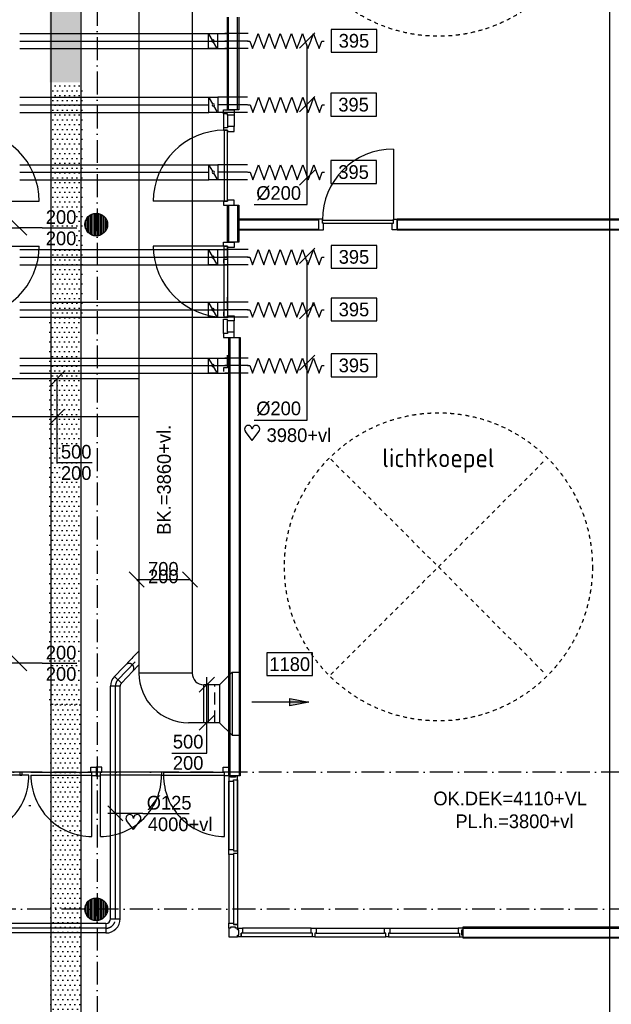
# Model space of a CAD drawing. Extents: x -41378 to 114803, y -24080 to 82188.
# Tile 17 of 137: x -10416 to -2635, y 50577 to 63520. Entities that reach past the tile are written whole.
import ezdxf
from ezdxf.enums import TextEntityAlignment as Align

# ---------------------------------------------------------------- set-up
doc = ezdxf.new("R2010")
doc.units = 0
doc.header["$LTSCALE"] = 50
for name, pattern in [('2322107', [2000, 1000, 1000]), ('CENTER2', [11.25, 7.5, -1.25, 1.25, -1.25]), ('CENTER4', [5, 3.125, -0.625, 0.625, -0.625]), ('DASHDOT', [9, 6, -1.5, 0, -1.5]), ('HIDDEN', [2, 1, -1]), ('HIDDEN2', [4.7625, 3.175, -1.5875]), ('LURETOUR', [6, 4, -2])]:
    doc.linetypes.add(name, pattern=pattern)
doc.layers.get('0').update_dxf_attribs({"linetype": 'CONTINUOUS'})
for name, color, linetype in [('AL$1----_TEKST', 7, 'CONTINUOUS'), ('AL$7----_STRAMIEN', 1, 'DASHDOT'), ('AL22----_BINNENWAND', 7, 'CONTINUOUS'), ('AL24----_TRAPPEN', 7, 'CONTINUOUS'), ('AL28----_KONSTRUKTIE', 3, 'CONTINUOUS'), ('AL32----_BINNENKOZ', 7, 'CONTINUOUS'), ('AL32----_DRAAIR', 7, 'CONTINUOUS'), ('AL32----_DRAAIRICHTING', 1, 'CONTINUOUS'), ('AL37----_DAKOPENING', 7, 'HIDDEN'), ('ALXAA---_GEWBETON', 12, 'CONTINUOUS'), ('BOUW', 8, 'CONTINUOUS'), ('KABELGGOOT1', 8, 'CONTINUOUS'), ('WL561---_AANVOER', 4, 'CONTINUOUS'), ('WL570---', 3, 'CONTINUOUS'), ('WL570---_HARTLIJN', 7, 'CONTINUOUS'), ('WL570---_RETOUR', 3, 'CONTINUOUS'), ('WL570---_TOEVOER', 3, 'CONTINUOUS'), ('WM570---', 1, 'CONTINUOUS')]:
    doc.layers.add(name, color=color, linetype=linetype)
doc.layers.get('0').freeze()
doc.styles.add('BURO-018', font='BUROFONT.shx', dxfattribs={"height": 90})
doc.styles.get("Standard").update_dxf_attribs({"font": 'ISOCP'})

# ---------------------------------------------------------------- blocks, each defined once
blk = doc.blocks.new('LU-2D-K-2BC')
at = {"color": 0, "linetype": 'CONTINUOUS'}
for p, q in [((-0.5, 350), (0.5, 350)), ((-0.5, -350), (0.5, -350))]:
    blk.add_line(p, q, dxfattribs=at)
blk = doc.blocks.new('LU-ORND')
at = {"color": 0, "linetype": 'CONTINUOUS'}
for p, q in [((-3, 1.5), (-3, -1.5)), ((3, 1.5), (-3, 1.5)), ((3, -1.5), (3, 1.5)), ((-3, -1.5), (3, -1.5))]:
    blk.add_line(p, q, dxfattribs=at)
blk = doc.blocks.new('LU-2D-K-1F4')
at = {"color": 0, "linetype": 'CONTINUOUS'}
for p, q in [((-0.5, 250), (0.5, 250)), ((-0.5, -250), (0.5, -250))]:
    blk.add_line(p, q, dxfattribs=at)
blk = doc.blocks.new('LU-2D-BV-1-2BC1F45A')
at = {"color": 0, "linetype": 'CONTINUOUS'}
for p, q in [((-250, 500), (250, 500)), ((250, 500), (250, 300)), ((-400, 350), (-400, -350)), ((-400, 350), (-400, 350)), ((-400, -350), (-400, -350))]:
    blk.add_line(p, q, dxfattribs=at)
for centre, radius in [((-400, 500), 150), ((-400, 300), 650)]:
    blk.add_arc(centre, radius, 270, 0, dxfattribs=at)
blk = doc.blocks.new('*U106', base_point=(-8332, 56162))
at = {"layer": 'WM570---', "linetype": 'CONTINUOUS'}
for p, q in [((-8782, 56261), (-8583, 56062)), ((-8082, 56261), (-7883, 56062)), ((-8682, 56162), (-7982, 56162))]:
    blk.add_line(p, q, dxfattribs=at)
at = {"layer": 'WM570---', "linetype": 'CONTINUOUS', "style": 'BURO-018'}
for s, p in [('700', (-8332, 56212)), ('200', (-8332, 56112))]:
    blk.add_text(s, height=180, dxfattribs=at).set_placement(p, align=Align.CENTER)
blk = doc.blocks.new('LU-PIJL5')
at = {"color": 0, "linetype": 'CONTINUOUS'}
for p, q in [((0, 0), (-7.5, 0)), ((-2.5, -0.5), (-2.5, 0.5)), ((-2.5, 0.5), (0, 0)), ((0, 0), (-2.5, -0.5))]:
    blk.add_line(p, q, dxfattribs=at)
blk.add_solid([(-2.5, 0.5), (-2.5, -0.5), (0, 0)], dxfattribs=at)
blk = doc.blocks.new('*U262', base_point=(-10154, 58029))
at = {"color": 0, "linetype": 'CONTINUOUS'}
for p, q in [((-10254, 58429), (-10055, 58629)), ((-10154, 58029), (-10154, 58529)), ((-10254, 57929), (-10055, 58129)), ((-10154, 57429), (-10154, 58029)), ((-10154, 57429), (-9694, 57429))]:
    blk.add_line(p, q, dxfattribs=at)
at = {"layer": 'WM570---', "linetype": 'CONTINUOUS', "style": 'BURO-018'}
for s, p in [('500', (-10104, 57479)), ('200', (-10104, 57199))]:
    blk.add_text(s, height=180, dxfattribs=at).set_placement(p)
blk = doc.blocks.new('LU-1D-K-C8')
at = {"color": 0, "linetype": 'CONTINUOUS'}
for p, q in [((-0.5, 100), (0.5, 100)), ((-0.5, -100), (0.5, -100))]:
    blk.add_line(p, q, dxfattribs=at)
at = {"layer": 'WL570---_HARTLIJN', "linetype": 'CENTER2'}
blk.add_line((-0.5, 0), (0.5, 0), dxfattribs=at)
blk = doc.blocks.new('LU-1D-KL1-C874')
at = {"color": 0, "linetype": 'CONTINUOUS'}
for p, q in [((-58, 100), (-58, -100)), ((58, 100), (-58, 100)), ((51, 87), (7, 13)), ((58, -100), (58, 100)), ((-58, -100), (58, -100)), ((-7, -13), (-51, -87))]:
    blk.add_line(p, q, dxfattribs=at)
blk.add_circle((0, 0), 14.5, dxfattribs=at)
blk = doc.blocks.new('LU-1D-F-C83F0')
at = {"color": 0, "linetype": 'CONTINUOUS'}
for p, q in [((-504, 0), (-473, 0)), ((-473, 0), (-437, 100)), ((-437, 100), (-400, 0)), ((-400, 0), (-364, -100)), ((-364, -100), (-328, 0)), ((-328, 0), (-291, 100)), ((-291, 100), (-255, 0)), ((-255, 0), (-218, -100)), ((-218, -100), (-182, 0)), ((-182, 0), (-146, 100)), ((-146, 100), (-109, 0)), ((-109, 0), (-73, -100)), ((-73, -100), (-36, 0)), ((-36, 0), (0, 100)), ((0, 100), (36, 0)), ((36, 0), (73, -100)), ((73, -100), (109, 0)), ((109, 0), (146, 100)), ((146, 100), (182, 0)), ((182, 0), (218, -100)), ((218, -100), (255, 0)), ((255, 0), (291, 100)), ((291, 100), (328, 0)), ((328, 0), (364, -100)), ((364, -100), (400, 0)), ((400, 0), (437, 100)), ((437, 100), (473, 0)), ((473, 0), (504, 0))]:
    blk.add_line(p, q, dxfattribs=at)
blk = doc.blocks.new('LU-2D-BHS--1-1F4C82D')
at = {"color": 0, "linetype": 'CONTINUOUS'}
for p, q in [((-104, 250), (73, 250)), ((41, 250), (41, -250)), ((-104, -250), (73, -250))]:
    blk.add_line(p, q, dxfattribs=at)
at = {"color": 0, "linetype": 'HIDDEN2'}
blk.add_line((-41, 250), (-41, -250), dxfattribs=at)
blk = doc.blocks.new('LU-1D-K-7D')
at = {"color": 0, "linetype": 'CONTINUOUS'}
for p, q in [((-0.5, 62.5), (0.5, 62.5)), ((-0.5, -62.5), (0.5, -62.5))]:
    blk.add_line(p, q, dxfattribs=at)
at = {"layer": 'WL570---_HARTLIJN', "linetype": 'CENTER2'}
blk.add_line((-0.5, 0), (0.5, 0), dxfattribs=at)
blk = doc.blocks.new('*U430', base_point=(-10303, 55060))
at = {"color": 0, "linetype": 'CONTINUOUS'}
for p, q in [((-10403, 54961), (-10603, 55160)), ((-10203, 54961), (-10403, 55160)), ((-10303, 55060), (-10503, 55060)), ((-10003, 55060), (-10303, 55060)), ((-10003, 55060), (-9543, 55060))]:
    blk.add_line(p, q, dxfattribs=at)
at = {"layer": 'WM570---', "linetype": 'CONTINUOUS', "style": 'BURO-018'}
for p in [(-9953, 55110), (-9953, 54830)]:
    blk.add_text('200', height=180, dxfattribs=at).set_placement(p)
blk = doc.blocks.new('*U432', base_point=(-10303, 60662))
at = {"color": 0, "linetype": 'CONTINUOUS'}
for p, q in [((-10403, 60563), (-10603, 60762)), ((-10203, 60563), (-10403, 60762)), ((-10503, 60662), (-10303, 60662)), ((-10003, 60662), (-10303, 60662)), ((-10003, 60662), (-9543, 60662))]:
    blk.add_line(p, q, dxfattribs=at)
at = {"layer": 'WM570---', "linetype": 'CONTINUOUS', "style": 'BURO-018'}
for p in [(-9953, 60712), (-9953, 60432)]:
    blk.add_text('200', height=180, dxfattribs=at).set_placement(p)
blk = doc.blocks.new('HART')
at = {"color": 1}
for q in [(-39.7, 52.4), (39.7, 52.4)]:
    blk.add_line((0, 0), q, dxfattribs=at)
for centre, start, end in [((-22.1, 65.7), 0, 217.18669), ((22.1, 65.7), 322.81331, 180)]:
    blk.add_arc(centre, 22.1, start, end, dxfattribs=at)
blk = doc.blocks.new('LU-1D-B--1-7D2B7D')
at = {"color": 0, "linetype": 'CONTINUOUS'}
for p, q in [((-49, -62), (-49, 62)), ((79, 12), (-7, -79))]:
    blk.add_line(p, q, dxfattribs=at)
for radius in [188, 62.5]:
    blk.add_arc((-49, -125), radius, 47, 90, dxfattribs=at)
at = {"layer": 'WL570---_HARTLIJN', "linetype": 'CENTER4'}
blk.add_arc((-49, -125), 125, 47, 90, dxfattribs=at)
blk = doc.blocks.new('LU-1D-B--1-7D5A7D')
at = {"color": 0, "linetype": 'CONTINUOUS'}
for p, q in [((-125, -62.5), (-125, 62.5)), ((-62.5, -125), (62.5, -125))]:
    blk.add_line(p, q, dxfattribs=at)
for radius in [187.5, 62.5]:
    blk.add_arc((-125, -125), radius, 0, 90, dxfattribs=at)
at = {"layer": 'WL570---_HARTLIJN', "linetype": 'CENTER4'}
blk.add_arc((-125, -125), 125, 0, 90, dxfattribs=at)
blk = doc.blocks.new('*U485', base_point=(-9144, 53088))
at = {"color": 0, "linetype": 'CONTINUOUS'}
for p, q in [((-9107, 52988), (-9307, 53187)), ((-8844, 53088), (-9307, 53088)), ((-8844, 53088), (-8238, 53088))]:
    blk.add_line(p, q, dxfattribs=at)
at = {"layer": 'WM570---', "linetype": 'CONTINUOUS', "style": 'BURO-018'}
blk.add_text('%%c125', height=180, dxfattribs=at).set_placement((-8794, 53138))

msp = doc.modelspace()

# ---------------------------------------------------------------- hatches: boundary and pattern name
at = {"layer": 'KABELGGOOT1'}
h = msp.add_hatch(dxfattribs=at)
h.set_pattern_fill('DOTS', color=256, scale=40, style=0)
h.set_pattern_definition([(0, (1096.93, 200000), (31.75, 63.5), [0, -63.5])])
h.paths.add_polyline_path([(-9622.7, 70309.3), (-10022.7, 70309.3), (-10022.7, 66442.9), (-9622.7, 66442.9)])
h.paths.add_polyline_path([(-9622.7, 66442.9), (-10022.7, 66442.9), (-10022.7, 62694.5), (-9622.7, 62694.5)])
h = msp.add_hatch(dxfattribs=at)
h.set_pattern_fill('DOTS', color=256, scale=40, style=0)
h.set_pattern_definition([(0, (1131.17, 200000), (31.75, 63.5), [0, -63.5])])
h.paths.add_polyline_path([(-9588.5, 62694.5), (-9988.5, 62694.5), (-9988.5, 59575), (-9588.5, 59575)])
h = msp.add_hatch(dxfattribs=at)
h.set_pattern_fill('DOTS', color=256, scale=40, style=0)
h.set_pattern_definition([(0, (1095.45, 200000), (31.75, 63.5), [0, -63.5])])
h.paths.add_polyline_path([(-10024.2, 54493), (-9624.2, 54493), (-9624.2, 59575), (-10024.2, 59575)])
h = msp.add_hatch(dxfattribs=at)
h.set_pattern_fill('DOTS', color=256, scale=40, style=0)
h.set_pattern_definition([(0, (1106.224, 200053.94), (31.75, 63.5), [0, -63.5])])
h.paths.add_polyline_path([(-9613.4, 54546.9), (-10013.4, 54546.9), (-10013.4, 49326.6), (-9613.4, 49326.6)])

# ---------------------------------------------------------------- linework, layer by layer
at = {"layer": 'AL$7----_STRAMIEN', "color": 1}
for p, q in [((-9398.8, 80392.5), (-9398.8, 42795.1)), ((7882.8, 53627.3), (-30109.6, 53627.3)), ((112410.4, 51827.3), (-35182.3, 51827.3))]:
    msp.add_line(p, q, dxfattribs=at)
at = {"layer": 'AL22----_BINNENWAND', "color": 8}
for p, q in [((-7684, 62333.6), (-7684, 63552.3)), ((-7534, 63552.3), (-7534, 62333.6)), ((-7534, 62333.6), (-7684, 62333.6)), ((-7684, 60594.3), (-7684, 61082.6)), ((-7684, 61082.6), (-7534, 61082.6)), ((-7534, 61082.6), (-7534, 60594.3)), ((-7534, 60902.3), (-6485.3, 60902.3)), ((-7534, 60752.3), (-7534, 60902.3)), ((-6485.3, 60902.3), (-6485.3, 60752.3)), ((-5451.3, 60902.3), (7201, 60902.3)), ((-5451.3, 60752.3), (-5451.3, 60902.3)), ((-6485.3, 60752.3), (-7534, 60752.3)), ((7051, 60752.3), (-5451.3, 60752.3)), ((-7534, 60594.3), (-7684, 60594.3)), ((-7665, 53578.8), (-7665, 59343.3)), ((-7665, 59343.3), (-7515, 59343.3)), ((-7515, 59343.3), (-7515, 53578.8)), ((-7515, 53578.8), (-7665, 53578.8)), ((-4583, 51595.3), (-1615, 51595.3)), ((-4583, 51445.3), (-4583, 51595.3)), ((-1615, 51445.3), (-4583, 51445.3))]:
    msp.add_line(p, q, dxfattribs=at)
at = {"layer": 'AL22----_BINNENWAND', "color": 8, "linetype": 'CONTINUOUS'}
for p, q in [((-7669, 62333.6), (-7669, 63552.3)), ((-7549, 62333.6), (-7549, 63552.3)), ((-7669, 61082.6), (-7669, 60594.3)), ((-7549, 61082.6), (-7549, 60594.3)), ((-7534, 60887.3), (-6485.3, 60887.3)), ((-5451.3, 60887.3), (7186, 60887.3)), ((-7534, 60767.3), (-6485.3, 60767.3)), ((-5451.3, 60767.3), (7066, 60767.3)), ((-7650, 59343.3), (-7650, 53578.8)), ((-7530, 59343.3), (-7530, 53578.8)), ((-4583, 51580.3), (-1615, 51580.3)), ((-4583, 51460.3), (-1615, 51460.3))]:
    msp.add_line(p, q, dxfattribs=at)
at = {"layer": 'AL24----_TRAPPEN', "color": 8}
for p, q in [((-10293.5, 53191.8), (-10268.5, 53191.8)), ((-7665, 51577.3), (-7665, 51463.3)), ((-7665, 51463.3), (-7551, 51463.3))]:
    msp.add_line(p, q, dxfattribs=at)
at = {"layer": 'AL28----_KONSTRUKTIE', "color": 8}
for centre in [(-9409, 60827.3), (-9409, 51827.3)]:
    msp.add_circle(centre, 150, dxfattribs=at)
at = {"layer": 'AL32----_BINNENKOZ', "color": 8}
for p, q in [((-7735.5, 62283.6), (-7735.5, 62333.6)), ((-7735.5, 62333.6), (-7596.5, 62333.6)), ((-7735.5, 62283.6), (-7735.5, 62099.6)), ((-7684.5, 62283.6), (-7735.5, 62283.6)), ((-7684.5, 62266.6), (-7684.5, 62283.6)), ((-7684.5, 62266.6), (-7684.5, 62116.6)), ((-7596.5, 62266.6), (-7684.5, 62266.6)), ((-7596.5, 62333.6), (-7596.5, 62266.6)), ((-7596.5, 62266.6), (-7596.5, 62116.6)), ((-7735.5, 62099.6), (-7735.5, 62066.6)), ((-7684.5, 62099.6), (-7735.5, 62099.6)), ((-7735.5, 62099.6), (-7735.5, 62066.6)), ((-7735.5, 62066.6), (-7684.5, 62066.6)), ((-7684.5, 62066.6), (-7724.5, 62066.6)), ((-7724.5, 62066.6), (-7724.5, 61132.6)), ((-7596.5, 62116.6), (-7684.5, 62116.6)), ((-7684.5, 62116.6), (-7684.5, 62099.6)), ((-7684.5, 62066.6), (-7684.5, 62049.6)), ((-7684.5, 61132.6), (-7684.5, 62066.6)), ((-7684.5, 62049.6), (-7596.5, 62049.6)), ((-7596.5, 62049.6), (-7596.5, 62116.6)), ((-7684.5, 61132.6), (-7735.5, 61132.6)), ((-7735.5, 61132.6), (-7735.5, 61082.6)), ((-7724.5, 61132.6), (-7684.5, 61132.6)), ((-7684.5, 61149.6), (-7684.5, 61132.6)), ((-7596.5, 61149.6), (-7684.5, 61149.6)), ((-7596.5, 61082.6), (-7596.5, 61149.6)), ((-7735.5, 61082.6), (-7596.5, 61082.6)), ((-6485.3, 60896.8), (-6485.3, 60757.8)), ((-6435.3, 60896.8), (-6485.3, 60896.8)), ((-6435.3, 60845.8), (-6435.3, 60896.8)), ((-6435.3, 60885.8), (-5501.3, 60885.8)), ((-6435.3, 60845.8), (-5501.3, 60845.8)), ((-6418.3, 60845.8), (-6435.3, 60845.8)), ((-6418.3, 60757.8), (-6418.3, 60845.8)), ((-5518.3, 60757.8), (-5518.3, 60845.8)), ((-5518.3, 60845.8), (-5501.3, 60845.8)), ((-5501.3, 60845.8), (-5501.3, 60896.8)), ((-5501.3, 60896.8), (-5451.3, 60896.8)), ((-5451.3, 60896.8), (-5451.3, 60757.8)), ((-6485.3, 60757.8), (-6418.3, 60757.8)), ((-5451.3, 60757.8), (-5518.3, 60757.8)), ((-7735.5, 60544.3), (-7735.5, 60594.3)), ((-7735.5, 60594.3), (-7596.5, 60594.3)), ((-7596.5, 60594.3), (-7596.5, 60527.3)), ((-7684.5, 60544.3), (-7735.5, 60544.3)), ((-7724.5, 59610.3), (-7724.5, 60544.3)), ((-7724.5, 60544.3), (-7684.5, 60544.3)), ((-7684.5, 60527.3), (-7684.5, 60544.3)), ((-7684.5, 60544.3), (-7684.5, 59610.3)), ((-7684.5, 60386.4), (-7684.5, 60536.4)), ((-7596.5, 60527.3), (-7684.5, 60527.3)), ((-7735.5, 60369.4), (-7735.5, 60319.4)), ((-7684.5, 60369.4), (-7735.5, 60369.4)), ((-7684.5, 60386.4), (-7684.5, 60369.4)), ((-7684.5, 59722.2), (-7684.5, 59872.2)), ((-7684.5, 59705.2), (-7735.5, 59705.2)), ((-7735.5, 59678.5), (-7735.5, 59628.5)), ((-7684.5, 59722.2), (-7684.5, 59705.2)), ((-7735.5, 59610.3), (-7684.5, 59610.3)), ((-7735.5, 59550.6), (-7735.5, 59583.6)), ((-7735.5, 59550.6), (-7735.5, 59583.6)), ((-7735.5, 59393.3), (-7735.5, 59577.3)), ((-7684.5, 59577.3), (-7735.5, 59577.3)), ((-7684.5, 59610.3), (-7724.5, 59610.3)), ((-7684.5, 59610.3), (-7684.5, 59627.3)), ((-7684.5, 59627.3), (-7596.5, 59627.3)), ((-7684.5, 59560.3), (-7684.5, 59577.3)), ((-7684.5, 59410.3), (-7684.5, 59560.3)), ((-7596.5, 59560.3), (-7684.5, 59560.3)), ((-7596.5, 59627.3), (-7596.5, 59560.3)), ((-7596.5, 59410.3), (-7596.5, 59560.3)), ((-7684.5, 59410.3), (-7684.5, 59393.3)), ((-7596.5, 59410.3), (-7684.5, 59410.3)), ((-7596.5, 59343.3), (-7596.5, 59410.3)), ((-7684.5, 59393.3), (-7735.5, 59393.3)), ((-7735.5, 59393.3), (-7735.5, 59343.3)), ((-7735.5, 59343.3), (-7596.5, 59343.3)), ((-7684.5, 58960.3), (-7684.5, 59110.3)), ((-7735.5, 58943.3), (-7735.5, 58893.3)), ((-7684.5, 58943.3), (-7735.5, 58943.3)), ((-7684.5, 58960.3), (-7684.5, 58943.3)), ((-10293.5, 53629.8), (-11097, 53629.8)), ((-10293.5, 53589.8), (-11097, 53589.8)), ((-10412.6, 53629.8), (-10412.6, 53589.8)), ((-10412.6, 53589.8), (-10387.6, 53589.8)), ((-10387.6, 53629.8), (-10387.6, 53589.8)), ((-10268.5, 53629.8), (-9465, 53629.8)), ((-10268.5, 53589.8), (-9465, 53589.8)), ((-9482, 53629.8), (-9482, 53692.8)), ((-9482, 53692.8), (-9409, 53692.8)), ((-9465, 53629.8), (-9482, 53629.8)), ((-9465, 53578.8), (-9465, 53629.8)), ((-9336, 53692.8), (-9409, 53692.8)), ((-9409, 53692.8), (-9409, 53629.8)), ((-9409, 53692.8), (-9409, 53629.8)), ((-9409, 53629.8), (-9409, 53629.8)), ((-9409, 53629.8), (-9409, 53578.8)), ((-9409, 53629.8), (-9409, 53629.8)), ((-9409, 53629.8), (-9409, 53578.8)), ((-8549.5, 53629.8), (-9353, 53629.8)), ((-9353, 53578.8), (-9353, 53629.8)), ((-9353, 53629.8), (-9336, 53629.8)), ((-8549.5, 53589.8), (-9353, 53589.8)), ((-9336, 53629.8), (-9336, 53692.8)), ((-8549.5, 53629.8), (-8549.5, 53589.8)), ((-8549.5, 53589.8), (-8524.5, 53589.8)), ((-8524.5, 53629.8), (-8524.5, 53589.8)), ((-8524.5, 53629.8), (-7721, 53629.8)), ((-8524.5, 53589.8), (-7721, 53589.8)), ((-7738, 53629.8), (-7738, 53692.8)), ((-7738, 53692.8), (-7665, 53692.8)), ((-7721, 53629.8), (-7738, 53629.8)), ((-7721, 53578.8), (-7721, 53629.8)), ((-7665, 53692.8), (-7665, 53629.8)), ((-7665, 53629.8), (-7665, 53629.8)), ((-7665, 53629.8), (-7665, 53578.8)), ((-9409, 53578.8), (-9465, 53578.8)), ((-9409, 53578.8), (-9465, 53578.8)), ((-9409, 53578.8), (-9353, 53578.8)), ((-9409, 53578.8), (-9353, 53578.8)), ((-7665, 53578.8), (-7721, 53578.8)), ((-7665, 53578.8), (-7721, 53578.8)), ((-7643, 53578.8), (-7665, 53578.8)), ((-7665, 53578.8), (-7665, 53511.8)), ((-7665, 53511.8), (-7665, 52611.8)), ((-7665, 52611.8), (-7665, 53511.8)), ((-7665, 53511.8), (-7665, 52611.8)), ((-7665, 53511.8), (-7602, 53511.8)), ((-7643, 53562.8), (-7643, 53578.8)), ((-7576, 53562.8), (-7643, 53562.8)), ((-7602, 53511.8), (-7602, 53528.8)), ((-7602, 53528.8), (-7551, 53528.8)), ((-7602, 53511.8), (-7602, 52611.8)), ((-7551, 53578.8), (-7576, 53578.8)), ((-7576, 53578.8), (-7576, 53562.8)), ((-7551, 53528.8), (-7551, 53578.8)), ((-7551, 53528.8), (-7551, 52594.8)), ((-7551, 52594.8), (-7551, 53528.8)), ((-7665, 52544.8), (-7665, 52611.8)), ((-7665, 52611.8), (-7602, 52611.8)), ((-7602, 52611.8), (-7602, 52594.8)), ((-7602, 52594.8), (-7551, 52594.8)), ((-7551, 52561.8), (-7602, 52561.8)), ((-7602, 52561.8), (-7602, 52544.8)), ((-7551, 52594.8), (-7551, 52561.8)), ((-7551, 52561.8), (-7551, 51627.3)), ((-7602, 52544.8), (-7665, 52544.8)), ((-7665, 52544.8), (-7665, 51644.3)), ((-7602, 52544.8), (-7602, 51644.3)), ((-7665, 51577.3), (-7665, 51644.3)), ((-7665, 51644.3), (-7602, 51644.3)), ((-7602, 51644.3), (-7602, 51627.3)), ((-7643, 51577.3), (-7665, 51577.3)), ((-7576, 51593.3), (-7643, 51593.3)), ((-7643, 51593.3), (-7643, 51577.3)), ((-7551, 51627.3), (-7602, 51627.3)), ((-7602, 51627.3), (-7551, 51627.3)), ((-7576, 51577.3), (-7576, 51593.3)), ((-7551, 51577.3), (-7576, 51577.3)), ((-7551, 51627.3), (-7551, 51577.3)), ((-7551, 51555.3), (-7551, 51577.3)), ((-7551, 51577.3), (-7484, 51577.3)), ((-7535, 51555.3), (-7551, 51555.3)), ((-7535, 51488.3), (-7535, 51555.3)), ((-7501, 51463.3), (-7501, 51514.3)), ((-7484, 51514.3), (-7501, 51514.3)), ((-7501, 51514.3), (-7501, 51463.3)), ((-6583.5, 51577.3), (-7484, 51577.3)), ((-6583.5, 51577.3), (-7484, 51577.3)), ((-7484, 51577.3), (-7484, 51514.3)), ((-6583.5, 51514.3), (-7484, 51514.3)), ((-6583.5, 51514.3), (-6583.5, 51577.3)), ((-6583.5, 51577.3), (-6516.5, 51577.3)), ((-6566.5, 51514.3), (-6583.5, 51514.3)), ((-6566.5, 51463.3), (-6566.5, 51514.3)), ((-6516.5, 51514.3), (-6533.5, 51514.3)), ((-6533.5, 51514.3), (-6533.5, 51463.3)), ((-6516.5, 51577.3), (-5616.5, 51577.3)), ((-6516.5, 51577.3), (-5616.5, 51577.3)), ((-6516.5, 51577.3), (-6516.5, 51514.3)), ((-6516.5, 51514.3), (-5616.5, 51514.3)), ((-5616.5, 51514.3), (-5616.5, 51577.3)), ((-5616.5, 51577.3), (-5549.5, 51577.3)), ((-5599.5, 51514.3), (-5616.5, 51514.3)), ((-5599.5, 51463.3), (-5599.5, 51514.3)), ((-5549.5, 51514.3), (-5566.5, 51514.3)), ((-5566.5, 51514.3), (-5566.5, 51463.3)), ((-5549.5, 51577.3), (-5549.5, 51514.3)), ((-5549.5, 51577.3), (-4650, 51577.3)), ((-5549.5, 51577.3), (-4650, 51577.3)), ((-5549.5, 51514.3), (-4650, 51514.3)), ((-4583, 51577.3), (-4650, 51577.3)), ((-4650, 51577.3), (-4650, 51514.3)), ((-4650, 51514.3), (-4633, 51514.3)), ((-4633, 51514.3), (-4633, 51463.3)), ((-4599, 51488.3), (-4599, 51555.3)), ((-4599, 51555.3), (-4583, 51555.3)), ((-4583, 51555.3), (-4583, 51577.3)), ((-7551, 51463.3), (-7551, 51488.3)), ((-7551, 51488.3), (-7535, 51488.3)), ((-7501, 51463.3), (-7551, 51463.3)), ((-6566.5, 51463.3), (-7501, 51463.3)), ((-6533.5, 51463.3), (-6566.5, 51463.3)), ((-6533.5, 51463.3), (-5599.5, 51463.3)), ((-5566.5, 51463.3), (-5599.5, 51463.3)), ((-5566.5, 51463.3), (-4633, 51463.3)), ((-4633, 51463.3), (-4583, 51463.3)), ((-4583, 51488.3), (-4599, 51488.3)), ((-4583, 51463.3), (-4583, 51488.3))]:
    msp.add_line(p, q, dxfattribs=at)
at = {"layer": 'AL32----_DRAAIR', "color": 8}
for p, q in [((-9465, 52782.9), (-9465, 53589.8)), ((-9353, 52782.9), (-9353, 53589.8)), ((-7721, 52782.9), (-7721, 53589.8))]:
    msp.add_line(p, q, dxfattribs=at)
for centre, start, end in [((-11097.5, 53586.4), 270.03613, 0.20977), ((-9464.5, 53586.4), 179.79023, 269.96387), ((-9353.5, 53586.4), 270.03613, 0.20977), ((-7720.5, 53586.4), 179.79023, 269.96387)]:
    msp.add_arc(centre, 803.5, start, end, dxfattribs=at)
at = {"layer": 'AL32----_DRAAIRICHTING', "color": 8}
for p, q in [((-5501.3, 61819.8), (-5501.3, 60885.8)), ((-11093.5, 61132.6), (-10159.5, 61132.6)), ((-7724.5, 61132.6), (-8658.5, 61132.6)), ((-11093.5, 60544.3), (-10159.5, 60544.3)), ((-7724.5, 60544.3), (-8658.5, 60544.3))]:
    msp.add_line(p, q, dxfattribs=at)
for centre, start, end in [((-11093.5, 61132.6), 0, 90), ((-7724.5, 61132.6), 90, 180), ((-5501.3, 60885.8), 90, 180), ((-11093.5, 60544.3), 270, 0), ((-7724.5, 60544.3), 180, 270)]:
    msp.add_arc(centre, 934, start, end, dxfattribs=at)
at = {"layer": 'AL37----_DAKOPENING', "color": 8, "linetype": 'HIDDEN'}
for p, q in [((-6323.2, 54913.1), (-3494.8, 57741.5)), ((-6323.2, 57741.5), (-3494.8, 54913.1))]:
    msp.add_line(p, q, dxfattribs=at)
at = {"layer": 'AL37----_DAKOPENING', "color": 8}
for centre in [(-4909, 65327.3), (-4909, 56327.3)]:
    msp.add_circle(centre, 2025, dxfattribs=at)
at = {"layer": 'ALXAA---_GEWBETON', "color": 8}
for p, q in [((-9469, 60689.9), (-9469, 60964.8)), ((-9449, 60682.8), (-9449, 60971.9)), ((-9429, 60678.7), (-9429, 60976)), ((-9409, 60677.3), (-9409, 60977.3)), ((-9389, 60678.7), (-9389, 60976)), ((-9369, 60682.8), (-9369, 60971.9)), ((-9349, 60689.9), (-9349, 60964.8)), ((-9549, 60773.5), (-9549, 60881.2)), ((-9529, 60737.3), (-9529, 60917.3)), ((-9509, 60715.5), (-9509, 60939.1)), ((-9489, 60700.4), (-9489, 60954.2)), ((-9329, 60700.4), (-9329, 60954.2)), ((-9309, 60715.5), (-9309, 60939.1)), ((-9289, 60737.3), (-9289, 60917.3)), ((-9269, 60773.5), (-9269, 60881.2)), ((-9529, 51737.3), (-9529, 51917.3)), ((-9509, 51715.5), (-9509, 51939.1)), ((-9489, 51700.4), (-9489, 51954.2)), ((-9469, 51689.9), (-9469, 51964.8)), ((-9449, 51682.8), (-9449, 51971.9)), ((-9429, 51678.7), (-9429, 51976)), ((-9409, 51677.3), (-9409, 51977.3)), ((-9389, 51678.7), (-9389, 51976)), ((-9369, 51682.8), (-9369, 51971.9)), ((-9349, 51689.9), (-9349, 51964.8)), ((-9329, 51700.4), (-9329, 51954.2)), ((-9309, 51715.5), (-9309, 51939.1)), ((-9289, 51737.3), (-9289, 51917.3)), ((-9549, 51773.5), (-9549, 51881.2)), ((-9269, 51773.5), (-9269, 51881.2))]:
    msp.add_line(p, q, dxfattribs=at)
at = {"layer": 'KABELGGOOT1'}
for p, q in [((-10005.8, 78455.4, 3650), (-10005.8, 45715, 3650)), ((-9605.8, 45718.3, 3650), (-9605.8, 73644.8, 3650))]:
    msp.add_line(p, q, dxfattribs=at)
at = {"layer": 'WL561---_AANVOER', "color": 4, "linetype": '2322107'}
msp.add_line((-2652.9, 48070.8), (-2652.9, 71495.5), dxfattribs=at)
at = {"layer": 'WL570---', "color": 1}
for p, q in [((-7333.8, 61088.5), (-6635.6, 61088.5)), ((-7333.8, 58257), (-6635.6, 58257))]:
    msp.add_line(p, q, dxfattribs=at)
at = {"layer": 'WL570---'}
for p, q in [((-8928.3, 55138.3), (-8942.6, 55123.3)), ((-8928.3, 55138.3), (-8847.2, 55219.9)), ((-7620.7, 54941.3), (-7620.7, 54116.3)), ((-7520.7, 54941.3), (-7520.7, 54116.3))]:
    msp.add_line(p, q, dxfattribs=at)
at = {"layer": 'WL570---', "color": 3}
for p, q in [((-7620.7, 54941.3), (-7787.7, 54778.8)), ((-7964.5, 54778.8), (-7995, 54778.8)), ((-7787.7, 54778.8), (-7787.7, 54279.1)), ((-7932.7, 54278.8), (-7990.8, 54278.8)), ((-7787.7, 54279.1), (-7620.7, 54116.3))]:
    msp.add_line(p, q, dxfattribs=at)
at = {"layer": 'WL570---_RETOUR', "linetype": 'LURETOUR'}
msp.add_arc((-8975.8, 54995.7), 62.3, 323.81319, 139.63349, dxfattribs=at)
at = {"layer": 'WL570---_TOEVOER'}
for p, q in [((-7620.7, 54941.3), (-7520.7, 54941.3)), ((-7620.7, 54116.3), (-7520.7, 54116.3))]:
    msp.add_line(p, q, dxfattribs=at)
at = {"layer": 'WM570---', "linetype": 'CONTINUOUS'}
for p, q in [((-6535.9, 63346.3), (-6735.3, 63146.9)), ((-6635.6, 61088.5), (-6635.6, 63189.1)), ((-6535.9, 62510), (-6735.3, 62310.6)), ((-6535.9, 61542.9), (-6735.3, 61343.5)), ((-6535.9, 60514.7), (-6735.3, 60315.3)), ((-6635.6, 58257), (-6635.6, 60357.5)), ((-6535.9, 59785.3), (-6735.3, 59585.9)), ((-6535.9, 59112.1), (-6735.3, 58912.7)), ((-7853.8, 54878.5), (-8053.2, 54679.1)), ((-7953.5, 53878.8), (-7953.5, 54878.8)), ((-7853.8, 54378.5), (-8053.2, 54179.1)), ((-8413.3, 53878.8), (-7953.4, 53878.8))]:
    msp.add_line(p, q, dxfattribs=at)

# ---------------------------------------------------------------- block references
at = {"layer": 'WL570---_RETOUR', "linetype": 'CONTINUOUS'}
for p, xscale in [((-9043.6, 63239.1), 2742.19062266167), ((-9170.4, 62399.5), 2488.599311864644), ((-9170.4, 61513.8), 2488.599311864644), ((-9043.9, 60398.4), 2742.826913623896), ((-9043.9, 59707.5), 2742.826913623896), ((-9043.9, 58972.4), 2742.826913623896)]:
    msp.add_blockref('LU-1D-K-C8', p, dxfattribs=dict(at, xscale=xscale))
at = {"layer": 'WL570---_RETOUR', "linetype": 'CONTINUOUS', "rotation": 180}
for name, p, xscale in [('LU-1D-KL1-C874', (-7872.9, 63239.1), -1), ('LU-1D-K-C8', (-7563.2, 63239.1), 306.0993096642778), ('LU-1D-F-C83F0', (-6915.5, 63239.1), -1), ('LU-1D-KL1-C874', (-7868.1, 62399.5), -1), ('LU-1D-K-C8', (-7615.8, 62399.5), 388.5536063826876), ('LU-1D-F-C83F0', (-6910.8, 62399.5), -1), ('LU-1D-KL1-C874', (-7868.1, 61513.8), -1), ('LU-1D-K-C8', (-7615.8, 61513.8), 388.5536063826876), ('LU-1D-F-C83F0', (-6910.8, 61513.8), -1), ('LU-1D-KL1-C874', (-7872.9, 60398.4), -1), ('LU-1D-K-C8', (-7563.2, 60398.4), 306.0993096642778), ('LU-1D-F-C83F0', (-6915.5, 60398.4), -1), ('LU-1D-KL1-C874', (-7872.9, 59707.5), -1), ('LU-1D-K-C8', (-7563.2, 59707.5), 306.0993096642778), ('LU-1D-F-C83F0', (-6915.5, 59707.5), -1), ('LU-1D-KL1-C874', (-7872.9, 58972.4), -1), ('LU-1D-K-C8', (-7563.2, 58972.4), 306.0993096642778), ('LU-1D-F-C83F0', (-6915.5, 58972.4), -1)]:
    msp.add_blockref(name, p, dxfattribs=dict(at, xscale=xscale))
at = {"layer": 'WL570---_RETOUR', "linetype": 'LURETOUR'}
for p, xscale, rotation in [((-9010.4, 54961.9), 327.0590620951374, 226.3274431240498), ((-9157, 53230.5), 3055.810007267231, 90)]:
    msp.add_blockref('LU-1D-K-7D', p, dxfattribs=dict(at, xscale=xscale, rotation=rotation))
for name, p, rotation in [('LU-1D-B--1-7D2B7D', (-9157, 54807.7), 90), ('LU-1D-B--1-7D5A7D', (-9157, 51577.6), 270)]:
    msp.add_blockref(name, p, dxfattribs=dict(at, rotation=rotation))
at = {"layer": 'WL570---_RETOUR', "color": 3, "linetype": 'LURETOUR', "rotation": 180}
msp.add_blockref('LU-2D-BHS--1-1F4C82D', (-7891.3, 54528.8), dxfattribs=at)
at = {"layer": 'WL570---_TOEVOER', "linetype": 'CONTINUOUS'}
for name, p, xscale, rotation in [('LU-2D-K-2BC', (-8497.2, 60872.2), 11885.37705897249, 270), ('LU-1D-K-7D', (-13070.3, 51577.6), 7576.660663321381, 179.9999999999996)]:
    msp.add_blockref(name, p, dxfattribs=dict(at, xscale=xscale, rotation=rotation))
at = {"layer": 'WL570---_TOEVOER', "linetype": 'CONTINUOUS', "xscale": 2135.838127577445}
msp.add_blockref('LU-2D-K-1F4', (-9919.9, 58554.8), dxfattribs=at)
at = {"layer": 'WL570---_TOEVOER', "linetype": 'CONTINUOUS', "rotation": 270}
msp.add_blockref('LU-2D-BV-1-2BC1F45A', (-8497.2, 54528.8), dxfattribs=at)
at = {"layer": 'WL570---_TOEVOER', "xscale": 100, "yscale": 100, "zscale": 100}
msp.add_blockref('LU-PIJL5', (-6613.5, 54548.7), dxfattribs=at)
at = {"layer": 'WM570---', "color": 1}
ref = msp.add_blockref('LU-ORND', (-6019.6, 63242.7), dxfattribs=dict(at, xscale=100, yscale=100, zscale=100))
ref.add_attrib('LU_TEXT1', '395', dxfattribs={"layer": '0', "color": 1, "linetype": 'CONTINUOUS', "height": 180, "style": 'BURO-018'}).set_placement((-6019.6, 63242.7), align=Align.MIDDLE)
ref = msp.add_blockref('LU-ORND', (-6024.4, 62403.2), dxfattribs=dict(at, xscale=100, yscale=100, zscale=100))
ref.add_attrib('LU_TEXT1', '395', dxfattribs={"layer": '0', "color": 1, "linetype": 'CONTINUOUS', "height": 180, "style": 'BURO-018'}).set_placement((-6024.4, 62403.2), align=Align.MIDDLE)
ref = msp.add_blockref('LU-ORND', (-6024.4, 61517.5), dxfattribs=dict(at, xscale=100, yscale=100, zscale=100))
ref.add_attrib('LU_TEXT1', '395', dxfattribs={"layer": '0', "color": 1, "linetype": 'CONTINUOUS', "height": 180, "style": 'BURO-018'}).set_placement((-6024.4, 61517.5), align=Align.MIDDLE)
at = {"layer": 'WM570---'}
for name, p in [('*U432', (-10421.9, 60785.3)), ('*U262', (-9923.3, 58300.4)), ('*U106', (-8526.6, 56161.5)), ('*U430', (-10421.9, 55060.4)), ('*U485', (-9094.5, 53087.6))]:
    msp.add_blockref(name, p, dxfattribs=at)
at = {"layer": 'WM570---', "color": 1}
ref = msp.add_blockref('LU-ORND', (-6019.6, 60402.1), dxfattribs=dict(at, xscale=100, yscale=100, zscale=100))
ref.add_attrib('LU_TEXT1', '395', dxfattribs={"layer": '0', "color": 1, "linetype": 'CONTINUOUS', "height": 180, "style": 'BURO-018'}).set_placement((-6019.6, 60402.1), align=Align.MIDDLE)
ref = msp.add_blockref('LU-ORND', (-6019.6, 59711.2), dxfattribs=dict(at, xscale=100, yscale=100, zscale=100))
ref.add_attrib('LU_TEXT1', '395', dxfattribs={"layer": '0', "color": 1, "linetype": 'CONTINUOUS', "height": 180, "style": 'BURO-018'}).set_placement((-6019.6, 59711.2), align=Align.MIDDLE)
ref = msp.add_blockref('LU-ORND', (-6019.6, 58976), dxfattribs=dict(at, xscale=100, yscale=100, zscale=100))
ref.add_attrib('LU_TEXT1', '395', dxfattribs={"layer": '0', "color": 1, "linetype": 'CONTINUOUS', "height": 180, "style": 'BURO-018'}).set_placement((-6019.6, 58976), align=Align.MIDDLE)
at = {"layer": 'WM570---', "xscale": 2.25, "yscale": 2.25, "zscale": 2.25}
for p in [(-7358.1, 57988.5), (-8920, 52873.7)]:
    msp.add_blockref('HART', p, dxfattribs=at)
at = {"layer": 'WM570---', "color": 1}
ref = msp.add_blockref('LU-ORND', (-6864.2, 55048.7), dxfattribs=dict(at, xscale=100, yscale=100, zscale=100))
ref.add_attrib('LU_TEXT1', '1180', dxfattribs={"layer": '0', "color": 1, "linetype": 'CONTINUOUS', "height": 180, "style": 'BURO-018'}).set_placement((-6864.2, 55048.7), align=Align.MIDDLE)

# ---------------------------------------------------------------- texts
at = {"layer": 'AL$1----_TEKST', "color": 8}
msp.add_text('lichtkoepel', height=250, dxfattribs=at).set_placement((-4909, 57637.1), align=Align.CENTER)
at = {"layer": 'BOUW', "color": 1, "style": 'BURO-018'}
for s, p in [('OK.DEK=4110+VL', (-4975.8, 53193.1)), ('PL.h.=3800+vl', (-4685.8, 52893.1))]:
    msp.add_text(s, height=180, rotation=360, dxfattribs=at).set_placement(p)
at = {"layer": 'WM570---', "linetype": 'CONTINUOUS', "style": 'BURO-018'}
for s, p in [('%%c200', (-7304.6, 61152.1)), ('%%c200', (-7304.6, 58320.6)), ('500', (-8400.9, 53939.8)), ('200', (-8400.9, 53659.8))]:
    msp.add_text(s, height=180, dxfattribs=at).set_placement(p)
at = {"layer": 'WM570---', "color": 1, "style": 'BURO-018'}
msp.add_text('BK.=3860+vl.', height=180, rotation=90, dxfattribs=at).set_placement((-8428.3, 56749.7))
for s, p in [('3980+vl', (-7168.7, 57968.4)), ('4000+vl', (-8730.6, 52853.7))]:
    msp.add_text(s, height=180, dxfattribs=at).set_placement(p)

doc.saveas('drawing.dxf')
